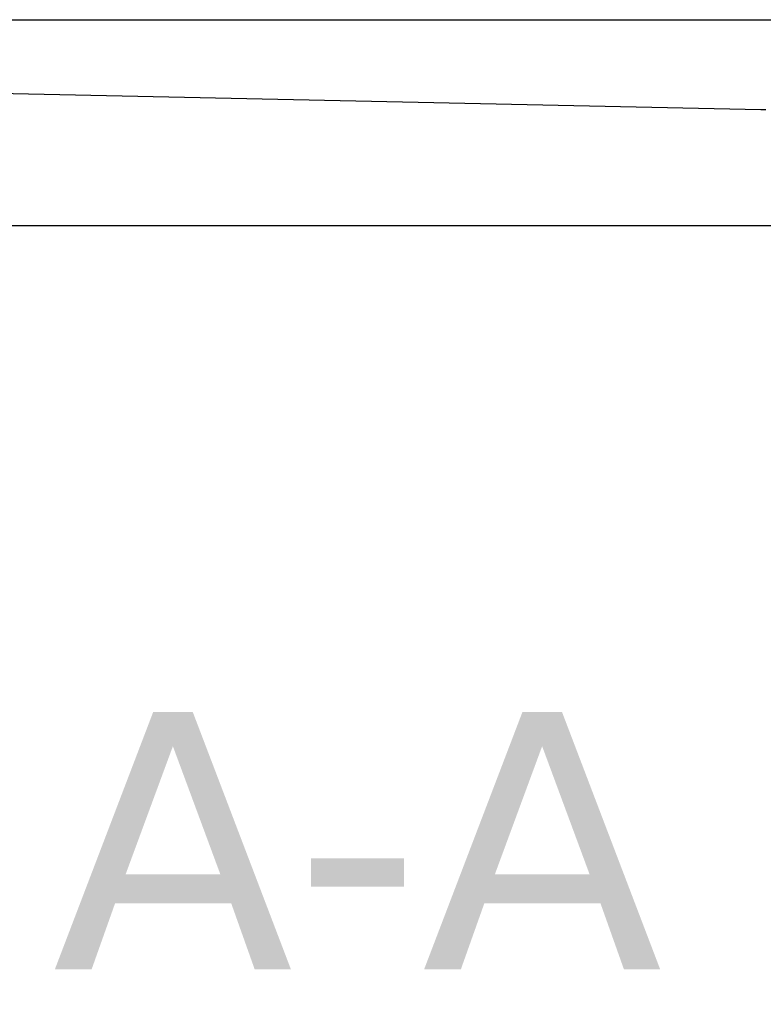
# Model space of a CAD drawing. Header units: millimetres. Extents: x -18288 to 18288, y -400 to 5820.
# Tile 19 of 26: x 2129 to 2274, y 5140 to 5331. Entities that reach past the tile are written whole.
import ezdxf

# ---------------------------------------------------------------- set-up
doc = ezdxf.new("R2010")
doc.units = ezdxf.units.MM
doc.header["$LTSCALE"] = 20
doc.layers.add('_Sichtbarkanten', color=7, linetype='Continuous', lineweight=25)
doc.layers.add('Symbol (ISO)', color=7, linetype='Continuous', lineweight=25)
doc.styles.add('Farbiger Text', font='verdana.ttf')

msp = doc.modelspace()

# ---------------------------------------------------------------- linework, layer by layer
at = {"layer": '_Sichtbarkanten'}
for p, q in [((2273.19, 5313.92), (1447.99, 5331.42)), ((1447.99, 5331.42), (3251.36, 5331.42)), ((2274.18, 5313.92), (2273.19, 5313.92)), ((1435.28, 5291.42), (2288.68, 5291.42))]:
    msp.add_line(p, q, dxfattribs=at)

# ---------------------------------------------------------------- texts
at = {"layer": 'Symbol (ISO)', "insert": (2135.65, 5137.92), "char_height": 50, "attachment_point": 7, "style": 'Farbiger Text'}
msp.add_mtext('A-A (1 : 20)', dxfattribs=at)

doc.saveas('drawing.dxf')
